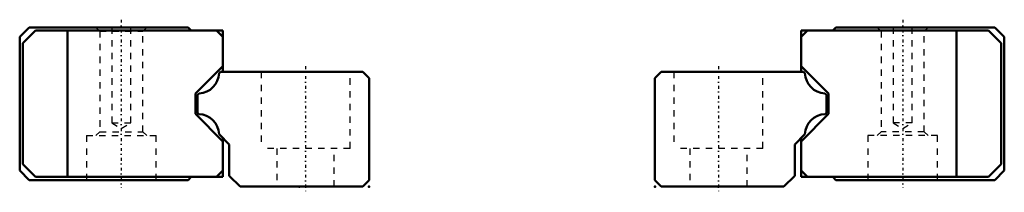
# Model space of a CAD drawing. Header units: millimetres. Extents: x -45 to 110, y -1 to 26.
import ezdxf

# ---------------------------------------------------------------- set-up
doc = ezdxf.new("R2010")
doc.units = ezdxf.units.MM
doc.linetypes.add('Center', pattern=[1.5, 0.45, -0.5, 0.05, -0.5])
doc.linetypes.add('Dashed', pattern=[2, 1, -1])
for name, color, linetype, lineweight in [('2d ConnectionPoints', 7, 'Continuous', 50), ('AM_0', 7, 'Continuous', 50), ('AM_7', 7, 'Center', 25), ('AM_9', 6, 'Dashed', 25)]:
    doc.layers.add(name, color=color, linetype=linetype, lineweight=lineweight)

# ---------------------------------------------------------------- blocks, each defined once
blk = doc.blocks.new('1_HR2555_Slider2_0_in_HR2555_280L_G20_65_82_0_0_0_2')
at = {"layer": 'AM_0'}
for p, q in [((83.48, 25), (82.98, 24.5)), ((108.5, 25), (83.48, 25)), ((110, 23.5), (108.5, 25)), ((78, 24.5), (78, 18)), ((107.52, 24.5), (78, 24.5)), ((79.02, 24.5), (78.02, 23.5)), ((78.02, 23.5), (78.02, 18.9)), ((102.5, 24.5), (102.5, 1.5)), ((107.52, 24.5), (109.52, 22.5)), ((110, 2.5), (110, 23.5)), ((109.52, 22.5), (109.52, 3.5)), ((78.02, 18.9), (82.32, 14.6)), ((82.32, 14.6), (82.32, 11.4)), ((82.32, 11.4), (78.02, 7.1)), ((78, 7.6), (78, 1.5)), ((78.02, 7.1), (78.02, 2.5)), ((109.52, 3.5), (107.52, 1.5)), ((78.02, 2.5), (79.02, 1.5)), ((108.5, 1), (110, 2.5)), ((107.52, 1.5), (78, 1.5)), ((82.98, 1.5), (83.48, 1)), ((83.48, 1), (108.5, 1))]:
    blk.add_line(p, q, dxfattribs=at)
at = {"layer": 'AM_7'}
blk.add_line((94, 26.2), (94, -0.2), dxfattribs=at)
at = {"layer": 'AM_9'}
for p, q in [((90, 25), (90.6, 24.4)), ((92.5, 25), (92.5, 10)), ((95.5, 10), (95.5, 25)), ((97.4, 24.4), (98, 25)), ((90.6, 24.4), (90.6, 8.6)), ((97.4, 24.4), (90.6, 24.4)), ((97.4, 8.6), (97.4, 24.4)), ((92.5, 10), (94, 9.13)), ((95.5, 10), (92.5, 10)), ((94, 9.13), (95.5, 10)), ((88.5, 8), (88.5, 1)), ((99.5, 8), (88.5, 8)), ((90.6, 8.6), (90, 8)), ((97.4, 8.6), (90.6, 8.6)), ((98, 8), (97.4, 8.6)), ((99.5, 1), (99.5, 8))]:
    blk.add_line(p, q, dxfattribs=at)
blk = doc.blocks.new('2_HR2555128020_Rail2_0_in_HR2555_280L_G20_65_82_0_0_0_2')
at = {"layer": 'AM_0'}
for p, q in [((56, 18), (55, 17)), ((78.4, 18), (56, 18)), ((78.61, 17.79), (78.4, 18)), ((55, 17), (55, 1)), ((82, 14.4), (81.77, 14.63)), ((82, 11.6), (82, 14.4)), ((81.79, 11.39), (82, 11.6)), ((77, 6.6), (78.61, 8.21)), ((77, 1.7), (77, 6.6)), ((75.3, 0), (77, 1.7)), ((55, 1), (56, 0)), ((56, 0), (75.3, 0))]:
    blk.add_line(p, q, dxfattribs=at)
for centre, start, end in [((81.91, 17.93), 182.5042, 267.4959), ((81.91, 8.09), 92.1773, 177.8227)]:
    blk.add_arc(centre, 3.3, start, end, dxfattribs=at)
at = {"layer": 'AM_7'}
blk.add_line((65, 18.9), (65, -0.9), dxfattribs=at)
at = {"layer": 'AM_9'}
for p, q in [((58, 18), (58, 6)), ((72, 6), (72, 18)), ((72, 6), (58, 6)), ((60.5, 6), (60.5, 0)), ((69.5, 0), (69.5, 6))]:
    blk.add_line(p, q, dxfattribs=at)
blk = doc.blocks.new('3_HR2555_Slider_0_in_HR2555_280L_G20_65_82_0_0_0_2')
at = {"layer": 'AM_0'}
for p, q in [((-45, 23.5), (-43.5, 25)), ((-43.5, 25), (-18.48, 25)), ((-18.48, 25), (-17.98, 24.5)), ((-45, 2.5), (-45, 23.5)), ((-42.52, 24.5), (-44.52, 22.5)), ((-13, 24.5), (-42.52, 24.5)), ((-37.5, 24.5), (-37.5, 1.5)), ((-14.02, 24.5), (-13.02, 23.5)), ((-13.02, 23.5), (-13.02, 18.9)), ((-13, 24.5), (-13, 18)), ((-44.52, 22.5), (-44.52, 3.5)), ((-13.02, 18.9), (-17.32, 14.6)), ((-17.32, 14.6), (-17.32, 11.4)), ((-17.32, 11.4), (-13.02, 7.1)), ((-13.02, 7.1), (-13.02, 2.5)), ((-13, 7.6), (-13, 1.5)), ((-44.52, 3.5), (-42.52, 1.5)), ((-43.5, 1), (-45, 2.5)), ((-13.02, 2.5), (-14.02, 1.5)), ((-18.48, 1), (-43.5, 1)), ((-13, 1.5), (-42.52, 1.5)), ((-17.98, 1.5), (-18.48, 1))]:
    blk.add_line(p, q, dxfattribs=at)
at = {"layer": 'AM_7'}
blk.add_line((-29, 26.2), (-29, -0.2), dxfattribs=at)
at = {"layer": 'AM_9'}
for p, q in [((-33, 25), (-32.4, 24.4)), ((-30.5, 25), (-30.5, 10)), ((-27.5, 10), (-27.5, 25)), ((-25.6, 24.4), (-25, 25)), ((-32.4, 24.4), (-32.4, 8.6)), ((-32.4, 24.4), (-25.6, 24.4)), ((-25.6, 8.6), (-25.6, 24.4)), ((-30.5, 10), (-29, 9.13)), ((-30.5, 10), (-27.5, 10)), ((-29, 9.13), (-27.5, 10)), ((-34.5, 8), (-34.5, 1)), ((-34.5, 8), (-23.5, 8)), ((-32.4, 8.6), (-33, 8)), ((-32.4, 8.6), (-25.6, 8.6)), ((-25, 8), (-25.6, 8.6)), ((-23.5, 1), (-23.5, 8))]:
    blk.add_line(p, q, dxfattribs=at)
blk = doc.blocks.new('4_HR2555128020_Rail_0_in_HR2555_280L_G20_65_82_0_0_0_2')
at = {"layer": 'AM_0'}
for p, q in [((-13.61, 17.79), (-13.4, 18)), ((-13.4, 18), (9, 18)), ((9, 18), (10, 17)), ((10, 17), (10, 1)), ((-17, 14.4), (-16.77, 14.63)), ((-17, 11.6), (-17, 14.4)), ((-16.79, 11.39), (-17, 11.6)), ((-12, 6.6), (-13.61, 8.21)), ((-12, 1.7), (-12, 6.6)), ((-10.3, 0), (-12, 1.7)), ((9, 0), (-10.3, 0)), ((10, 1), (9, 0))]:
    blk.add_line(p, q, dxfattribs=at)
for centre, start, end in [((-16.91, 17.93), 272.5041, 357.4958), ((-16.91, 8.09), 2.1773, 87.8227)]:
    blk.add_arc(centre, 3.3, start, end, dxfattribs=at)
at = {"layer": 'AM_7'}
blk.add_line((0, 18.9), (0, -0.9), dxfattribs=at)
at = {"layer": 'AM_9'}
for p, q in [((-7, 18), (-7, 6)), ((7, 6), (7, 18)), ((7, 6), (-7, 6)), ((-4.5, 6), (-4.5, 0)), ((4.5, 0), (4.5, 6))]:
    blk.add_line(p, q, dxfattribs=at)

msp = doc.modelspace()

# ---------------------------------------------------------------- linework, layer by layer
at = {"layer": '2d ConnectionPoints'}
for p in [(10, 0), (55, 0), (65, 0), (65, 0), (-1, 0), (0, 0), (10, 0), (10, 0)]:
    msp.add_point(p, dxfattribs=at)

# ---------------------------------------------------------------- block references
for name in ['3_HR2555_Slider_0_in_HR2555_280L_G20_65_82_0_0_0_2', '1_HR2555_Slider2_0_in_HR2555_280L_G20_65_82_0_0_0_2', '4_HR2555128020_Rail_0_in_HR2555_280L_G20_65_82_0_0_0_2', '2_HR2555128020_Rail2_0_in_HR2555_280L_G20_65_82_0_0_0_2']:
    msp.add_blockref(name, (0, 0))

doc.saveas('drawing.dxf')
